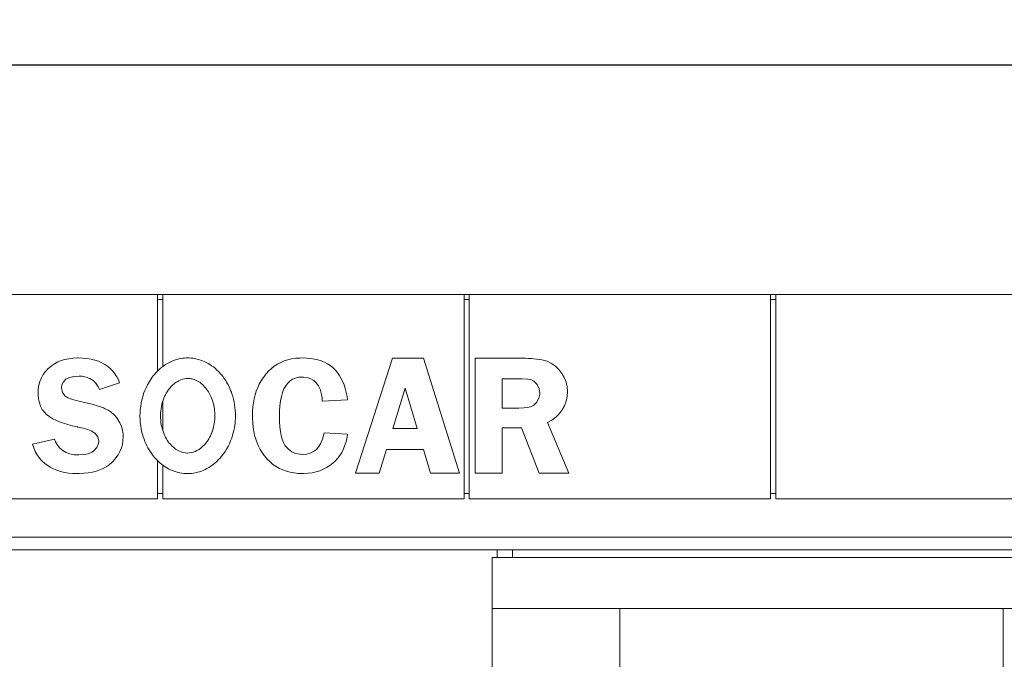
# Model space of a CAD drawing. Header units: millimetres. Extents: x -40905 to 48254, y -76282 to -42687.
# Tile 14 of 23: x 27163 to 31018, y -54661 to -52156. Entities that reach past the tile are written whole.
import ezdxf

# ---------------------------------------------------------------- set-up
doc = ezdxf.new("R2010")
doc.units = ezdxf.units.MM
doc.styles.get("Standard").update_dxf_attribs({"font": 'times.ttf'})
doc.dimstyles.new('ISO-25', dxfattribs={"dimscale": 50, "dimtxt": 2.5, "dimasz": 1.5, "dimexe": 1.25, "dimexo": 0.625, "dimtad": 1, "dimdec": 0, "dimtxsty": 'Standard', "dimblk": 'OPEN30', "dimcen": 2.5, "dimadec": 0, "dimazin": 0, "dimtfac": 1, "dimtdec": 0, "dimtmove": 0, "dimatfit": 3, "dimldrblk": 'OPEN30', "dimfxl": 1, "dimarcsym": 0})

# ---------------------------------------------------------------- blocks, each defined once
blk = doc.blocks.new('A$C3035116E')
at = {"color": 0, "linetype": 'Continuous', "lineweight": 0, "extrusion": (0, 1, 0)}
for p, q in [((-33981.1, -656), (-34755.9, -656)), ((-33981.1, -656), (-33961.1, -656)), ((-33981.1, -656), (-33981.1, -955.7)), ((-33981.1, -656), (-33961.1, -656)), ((-33961.1, -676), (-33981.1, -676)), ((-33961.1, -676), (-33981.1, -676)), ((-32781.1, -656), (-33961.1, -656)), ((-32781.1, -656), (-33961.1, -656)), ((-33961.1, -938.5), (-33961.1, -656)), ((-32781.1, -656), (-32761.1, -656)), ((-32781.1, -656), (-32781.1, -1456)), ((-32781.1, -656), (-32761.1, -656)), ((-32761.1, -676), (-32781.1, -676)), ((-32761.1, -676), (-32781.1, -676)), ((-31581.1, -656), (-32761.1, -656)), ((-31581.1, -656), (-32761.1, -656)), ((-32761.1, -1456), (-32761.1, -656)), ((-31581.1, -656), (-31581.1, -1456)), ((-31581.1, -656), (-31561.1, -656)), ((-31561.1, -676), (-31581.1, -676)), ((-31561.1, -656), (-30381.1, -656)), ((-31561.1, -1456), (-31561.1, -656)), ((-34372, -920.4), (-34384.7, -927.3)), ((-34358.5, -914.8), (-34372, -920.4)), ((-34344, -910.6), (-34358.5, -914.8)), ((-34328.4, -907.4), (-34344, -910.6)), ((-34311.9, -905.3), (-34328.4, -907.4)), ((-34294.4, -904.6), (-34311.9, -905.3)), ((-34292.6, -904.6), (-34294.4, -904.6)), ((-34274.7, -905.2), (-34292.6, -904.6)), ((-34257.7, -906.7), (-34274.7, -905.2)), ((-34241.8, -909.2), (-34257.7, -906.7)), ((-34226.8, -913), (-34241.8, -909.2)), ((-34212.9, -917.5), (-34226.8, -913)), ((-34199.9, -923.1), (-34212.9, -917.5)), ((-34187.7, -929.8), (-34199.9, -923.1)), ((-33499.1, -922.3), (-33512, -929)), ((-33485.5, -916.5), (-33499.1, -922.3)), ((-33471.3, -912), (-33485.5, -916.5)), ((-33456.3, -908.5), (-33471.3, -912)), ((-33440.5, -906), (-33456.3, -908.5)), ((-33424, -904.8), (-33440.5, -906)), ((-33413.6, -904.6), (-33424, -904.8)), ((-33397.3, -905.1), (-33413.6, -904.6)), ((-33381.8, -906.5), (-33397.3, -905.1)), ((-33367.1, -908.8), (-33381.8, -906.5)), ((-33353.2, -912.1), (-33367.1, -908.8)), ((-33340.1, -916.4), (-33353.2, -912.1)), ((-33327.8, -921.4), (-33340.1, -916.4)), ((-33316.3, -927.5), (-33327.8, -921.4)), ((-33061.8, -906), (-33206, -1356)), ((-32939.8, -906), (-33061.8, -906)), ((-32799.1, -1356), (-32939.8, -906)), ((-32540.3, -906), (-32738.1, -906)), ((-32738.1, -906), (-32738.1, -1356)), ((-34419.9, -957.8), (-34428.8, -969.9)), ((-34409.2, -946.1), (-34419.9, -957.8)), ((-34407.3, -944.4), (-34409.2, -946.1)), ((-34396.5, -935.2), (-34407.3, -944.4)), ((-34384.7, -927.3), (-34396.5, -935.2)), ((-34176.5, -937.4), (-34187.7, -929.8)), ((-34166.3, -946), (-34176.5, -937.4)), ((-34156.9, -955.7), (-34166.3, -946)), ((-34148.6, -966.3), (-34156.9, -955.7)), ((-33546.7, -956.2), (-33557, -967.6)), ((-33535.7, -946), (-33546.7, -956.2)), ((-33524.2, -937), (-33535.7, -946)), ((-33512, -929), (-33524.2, -937)), ((-33305.6, -934.4), (-33316.3, -927.5)), ((-33295.6, -942.3), (-33305.6, -934.4)), ((-33286.4, -951.1), (-33295.6, -942.3)), ((-33277.8, -960.8), (-33286.4, -951.1)), ((-33270.2, -971.4), (-33277.8, -960.8)), ((-34441.7, -996.4), (-34445.8, -1010.7)), ((-34436.1, -982.8), (-34441.7, -996.4)), ((-34428.8, -969.9), (-34436.1, -982.8)), ((-34355.5, -1010.4), (-34350.1, -997.7)), ((-34350.1, -997.7), (-34340.2, -987.8)), ((-34340.2, -987.8), (-34326.4, -981)), ((-34326.4, -981), (-34309.2, -977)), ((-34309.2, -977), (-34288.6, -975.7)), ((-34288.6, -975.7), (-34277.4, -976.3)), ((-34277.4, -976.3), (-34260.9, -979.2)), ((-34260.9, -979.2), (-34246.1, -984.7)), ((-34246.1, -984.7), (-34233.2, -993)), ((-34233.2, -993), (-34222.4, -1003.8)), ((-34209, -1027.8), (-34130, -1001.4)), ((-34140.9, -978.1), (-34148.6, -966.3)), ((-34134.3, -990.8), (-34140.9, -978.1)), ((-34130, -1001.4), (-34134.3, -990.8)), ((-33575.8, -994.2), (-33582.9, -1006.9)), ((-33567.9, -981.9), (-33575.8, -994.2)), ((-33559.1, -970.2), (-33567.9, -981.9)), ((-33557, -967.6), (-33559.1, -970.2)), ((-33471.6, -1003.4), (-33462.6, -994.8)), ((-33462.6, -994.8), (-33452.3, -988)), ((-33452.3, -988), (-33441.1, -983.2)), ((-33441.1, -983.2), (-33428.8, -980.3)), ((-33428.8, -980.3), (-33415.7, -979.4)), ((-33415.7, -979.4), (-33410.2, -979.6)), ((-33410.2, -979.6), (-33395.3, -981.5)), ((-33395.3, -981.5), (-33381.8, -985.8)), ((-33381.8, -985.8), (-33369.8, -992.5)), ((-33369.8, -992.5), (-33359.7, -1001.7)), ((-33359.7, -1001.7), (-33351.4, -1013.3)), ((-33263.2, -983.1), (-33270.2, -971.4)), ((-33256.9, -995.8), (-33263.2, -983.1)), ((-33251.3, -1009.3), (-33256.9, -995.8)), ((-32632.1, -986.1), (-32553.2, -986.1)), ((-32632.1, -1100.8), (-32632.1, -986.1)), ((-32553.2, -986.1), (-32531.4, -987.5)), ((-32531.4, -987.5), (-32520.3, -989.3)), ((-32520.3, -989.3), (-32507.9, -995.6)), ((-32507.9, -995.6), (-32495.9, -1007.8)), ((-34448.2, -1025.7), (-34449, -1041.5)), ((-34445.8, -1010.7), (-34448.2, -1025.7)), ((-34356.9, -1022.2), (-34355.5, -1010.4)), ((-34353.3, -1039.6), (-34356.9, -1022.2)), ((-34343.7, -1053.5), (-34353.3, -1039.6)), ((-34222.4, -1003.8), (-34213.6, -1017.2)), ((-34213.6, -1017.2), (-34209, -1027.8)), ((-33594.6, -1034.3), (-33599.2, -1048.9)), ((-33589.2, -1020.3), (-33594.6, -1034.3)), ((-33582.9, -1006.9), (-33589.2, -1020.3)), ((-33496.3, -1055.6), (-33491.8, -1040)), ((-33491.8, -1040), (-33486.3, -1026.1)), ((-33486.3, -1026.1), (-33479.5, -1013.9)), ((-33479.5, -1013.9), (-33471.6, -1003.4)), ((-33351.4, -1013.3), (-33344.8, -1026.9)), ((-33344.8, -1026.9), (-33340.1, -1042.6)), ((-33246.5, -1023.9), (-33251.3, -1009.3)), ((-33242.4, -1039.4), (-33246.5, -1023.9)), ((-33239.2, -1056), (-33242.4, -1039.4)), ((-33060, -1180.2), (-33011.9, -1022.3)), ((-33011.9, -1022.3), (-32964.8, -1180.2)), ((-32495.9, -1007.8), (-32493.5, -1011.2)), ((-32493.5, -1011.2), (-32486.9, -1025.5)), ((-32486.9, -1025.5), (-32484.7, -1041.4)), ((-34449, -1041.5), (-34448.9, -1048.1)), ((-34448.9, -1048.1), (-34447.4, -1065)), ((-34447.4, -1065), (-34444.1, -1080.2)), ((-34333.2, -1060.4), (-34343.7, -1053.5)), ((-34318.8, -1066.4), (-34333.2, -1060.4)), ((-34300, -1071.6), (-34318.8, -1066.4)), ((-34287.7, -1074.4), (-34300, -1071.6)), ((-34267.3, -1078.6), (-34287.7, -1074.4)), ((-34248.8, -1082.8), (-34267.3, -1078.6)), ((-33602.9, -1064.1), (-33605.8, -1079.9)), ((-33599.2, -1048.9), (-33602.9, -1064.1)), ((-33502.1, -1091.9), (-33499.8, -1072.8)), ((-33499.8, -1072.8), (-33496.3, -1055.6)), ((-33340.1, -1042.6), (-33337.1, -1060.4)), ((-33337.1, -1060.4), (-33336.2, -1074.4)), ((-33336.2, -1074.4), (-33237.5, -1068.1)), ((-33237.5, -1068.1), (-33239.2, -1056)), ((-32496.4, -1077.1), (-32508.2, -1089.3)), ((-32495.9, -1076.4), (-32496.4, -1077.1)), ((-32488.3, -1062.6), (-32495.9, -1076.4)), ((-32484.9, -1047), (-32488.3, -1062.6)), ((-32484.7, -1041.4), (-32484.9, -1047)), ((-34444.1, -1080.2), (-34439.1, -1094)), ((-34439.1, -1094), (-34432.6, -1106.4)), ((-34432.6, -1106.4), (-34424.3, -1117.4)), ((-34424.3, -1117.4), (-34414.3, -1127.3)), ((-34232.1, -1087.2), (-34248.8, -1082.8)), ((-34217.2, -1091.6), (-34232.1, -1087.2)), ((-34204.1, -1095.7), (-34217.2, -1091.6)), ((-34192.7, -1100), (-34204.1, -1095.7)), ((-34188.5, -1101.9), (-34192.7, -1100)), ((-34175.2, -1108.9), (-34188.5, -1101.9)), ((-34163, -1117.4), (-34175.2, -1108.9)), ((-34151.6, -1127.6), (-34163, -1117.4)), ((-33609.2, -1113.1), (-33609.6, -1130.8)), ((-33607.9, -1096.2), (-33609.2, -1113.1)), ((-33605.8, -1079.9), (-33607.9, -1096.2)), ((-33504, -1131.7), (-33503.6, -1112.5)), ((-33503.6, -1112.5), (-33502.1, -1091.9)), ((-32567.4, -1100.8), (-32632.1, -1100.8)), ((-32547.4, -1100.2), (-32567.4, -1100.8)), ((-32531.7, -1098.5), (-32547.4, -1100.2)), ((-32521.3, -1096.1), (-32531.7, -1098.5)), ((-32508.2, -1089.3), (-32521.3, -1096.1)), ((-34414.3, -1127.3), (-34412.3, -1128.8)), ((-34412.3, -1128.8), (-34402.7, -1135.8)), ((-34402.7, -1135.8), (-34391.6, -1142.4)), ((-34391.6, -1142.4), (-34379.2, -1148.6)), ((-34379.2, -1148.6), (-34365.3, -1154.6)), ((-34365.3, -1154.6), (-34349.8, -1160.2)), ((-34141.2, -1139.6), (-34151.6, -1127.6)), ((-34136.8, -1145.8), (-34141.2, -1139.6)), ((-34128.7, -1159.1), (-34136.8, -1145.8)), ((-33609.6, -1130.8), (-33609.5, -1140.9)), ((-33609.5, -1140.9), (-33608.6, -1158.7)), ((-33503.6, -1153.8), (-33504, -1131.7)), ((-33502.3, -1174), (-33503.6, -1153.8)), ((-34349.8, -1160.2), (-34332.9, -1165.4)), ((-34332.9, -1165.4), (-34314.5, -1170.3)), ((-34314.5, -1170.3), (-34294.5, -1174.7)), ((-34294.5, -1174.7), (-34292.8, -1175.1)), ((-34292.8, -1175.1), (-34272.1, -1180)), ((-34272.1, -1180), (-34254.8, -1184.9)), ((-34254.8, -1184.9), (-34240.9, -1190.2)), ((-34240.9, -1190.2), (-34230.3, -1195.9)), ((-34122.6, -1172.9), (-34128.7, -1159.1)), ((-34118.6, -1187.2), (-34122.6, -1172.9)), ((-34116.4, -1202.4), (-34118.6, -1187.2)), ((-33608.6, -1158.7), (-33606.9, -1175.9)), ((-33606.9, -1175.9), (-33604.4, -1192.2)), ((-33604.4, -1192.2), (-33601.1, -1207.9)), ((-33500.3, -1192.2), (-33502.3, -1174)), ((-33497.2, -1208.5), (-33500.3, -1192.2)), ((-32964.8, -1180.2), (-33060, -1180.2)), ((-32632.1, -1356), (-32632.1, -1177.6)), ((-32632.1, -1177.6), (-32556.5, -1177.6)), ((-32556.5, -1177.6), (-32487.4, -1356)), ((-32371.1, -1356), (-32454, -1156.9)), ((-34384.2, -1222.4), (-34471.1, -1242.2)), ((-34380.6, -1232.8), (-34384.2, -1222.4)), ((-34373.4, -1246.5), (-34380.6, -1232.8)), ((-34230.3, -1195.9), (-34225.2, -1199.9)), ((-34225.2, -1199.9), (-34215.1, -1213.6)), ((-34215.1, -1213.6), (-34211.7, -1231)), ((-34211.7, -1231), (-34212.6, -1240.2)), ((-34119.1, -1243), (-34116.7, -1228.1)), ((-34116.7, -1228.1), (-34115.8, -1212.8)), ((-34115.8, -1212.8), (-34116.4, -1202.4)), ((-33601.1, -1207.9), (-33596.9, -1222.8)), ((-33596.9, -1222.8), (-33591.9, -1237.1)), ((-33493.5, -1222.9), (-33497.2, -1208.5)), ((-33488.7, -1235.5), (-33493.5, -1222.9)), ((-33335, -1222.4), (-33341.5, -1238)), ((-33330, -1204.6), (-33335, -1222.4)), ((-33328.6, -1197.7), (-33330, -1204.6)), ((-33237.5, -1203.3), (-33328.6, -1197.7)), ((-33247.8, -1246.6), (-33243.1, -1231.3)), ((-33243.1, -1231.3), (-33239.4, -1214.7)), ((-33239.4, -1214.7), (-33237.5, -1203.3)), ((-34471.1, -1242.2), (-34466.2, -1257.1)), ((-34466.2, -1257.1), (-34460, -1271.5)), ((-34460, -1271.5), (-34452.5, -1284.6)), ((-34364, -1258.1), (-34373.4, -1246.5)), ((-34352.7, -1267.6), (-34364, -1258.1)), ((-34339.6, -1275.1), (-34352.7, -1267.6)), ((-34231.5, -1269), (-34238.6, -1273.8)), ((-34219, -1255.7), (-34231.5, -1269)), ((-34212.6, -1240.2), (-34219, -1255.7)), ((-34135.7, -1283.7), (-34128.6, -1270.7)), ((-34128.6, -1270.7), (-34123.1, -1257.1)), ((-34123.1, -1257.1), (-34119.1, -1243)), ((-33591.9, -1237.1), (-33586.3, -1250.5)), ((-33586.3, -1250.5), (-33579.6, -1263.3)), ((-33579.6, -1263.3), (-33572.3, -1275.3)), ((-33483.2, -1246), (-33488.7, -1235.5)), ((-33480.3, -1250), (-33483.2, -1246)), ((-33469.2, -1262.3), (-33480.3, -1250)), ((-33456, -1271.9), (-33469.2, -1262.3)), ((-33441, -1278.4), (-33456, -1271.9)), ((-33370.6, -1271.3), (-33383.4, -1277.5)), ((-33359.3, -1262.5), (-33370.6, -1271.3)), ((-33349.7, -1251.4), (-33359.3, -1262.5)), ((-33341.5, -1238), (-33349.7, -1251.4)), ((-33260.1, -1274.4), (-33253.5, -1261.1)), ((-33253.5, -1261.1), (-33247.8, -1246.6)), ((-33113.7, -1356), (-33085.5, -1263.2)), ((-33085.5, -1263.2), (-32940.1, -1263.2)), ((-32940.1, -1263.2), (-32912.4, -1356)), ((-34452.5, -1284.6), (-34443.9, -1296.8)), ((-34443.9, -1296.8), (-34434.2, -1307.8)), ((-34434.2, -1307.8), (-34423.2, -1317.6)), ((-34324.5, -1280.3), (-34339.6, -1275.1)), ((-34307.8, -1283.5), (-34324.5, -1280.3)), ((-34289.6, -1284.5), (-34307.8, -1283.5)), ((-34289.1, -1284.5), (-34289.6, -1284.5)), ((-34269.6, -1283.3), (-34289.1, -1284.5)), ((-34252.6, -1279.7), (-34269.6, -1283.3)), ((-34238.6, -1273.8), (-34252.6, -1279.7)), ((-34160.9, -1314.2), (-34154.9, -1308.4)), ((-34154.9, -1308.4), (-34144.5, -1296.3)), ((-34144.5, -1296.3), (-34135.7, -1283.7)), ((-33981.1, -1307.1), (-33981.1, -1456)), ((-33572.3, -1275.3), (-33564.1, -1286.7)), ((-33564.1, -1286.7), (-33555, -1297.5)), ((-33555, -1297.5), (-33551.9, -1300.9)), ((-33551.9, -1300.9), (-33540.9, -1311.6)), ((-33424.5, -1281.9), (-33441, -1278.4)), ((-33412.8, -1282.5), (-33424.5, -1281.9)), ((-33397.4, -1281.3), (-33412.8, -1282.5)), ((-33383.4, -1277.5), (-33397.4, -1281.3)), ((-33294.6, -1316.3), (-33286.1, -1308.6)), ((-33286.1, -1308.6), (-33276.5, -1298.2)), ((-33276.5, -1298.2), (-33267.7, -1286.7)), ((-33267.7, -1286.7), (-33260.1, -1274.4)), ((-34423.2, -1317.6), (-34401.8, -1332.1)), ((-34401.8, -1332.1), (-34388.9, -1338.6)), ((-34388.9, -1338.6), (-34375.2, -1344.3)), ((-34375.2, -1344.3), (-34360.7, -1349)), ((-34360.7, -1349), (-34345.6, -1352.6)), ((-34236.3, -1351.4), (-34221.3, -1347.7)), ((-34221.3, -1347.7), (-34207.2, -1342.9)), ((-34207.2, -1342.9), (-34194.1, -1337.1)), ((-34194.1, -1337.1), (-34182, -1330.4)), ((-34182, -1330.4), (-34171, -1322.8)), ((-34171, -1322.8), (-34160.9, -1314.2)), ((-33961.1, -1456), (-33961.1, -1324.2)), ((-33540.9, -1311.6), (-33529.3, -1321.2)), ((-33529.3, -1321.2), (-33517.1, -1329.6)), ((-33517.1, -1329.6), (-33504.3, -1336.9)), ((-33504.3, -1336.9), (-33490.8, -1343.1)), ((-33490.8, -1343.1), (-33476.8, -1348.2)), ((-33476.8, -1348.2), (-33462.2, -1352.2)), ((-33360.8, -1350.6), (-33346.3, -1346.1)), ((-33346.3, -1346.1), (-33332.5, -1340.5)), ((-33332.5, -1340.5), (-33319.3, -1333.6)), ((-33319.3, -1333.6), (-33306.6, -1325.5)), ((-33306.6, -1325.5), (-33294.6, -1316.3)), ((-34345.6, -1352.6), (-34329.9, -1355.2)), ((-34329.9, -1355.2), (-34313.3, -1356.7)), ((-34313.3, -1356.7), (-34296, -1357.3)), ((-34296, -1357.3), (-34288.2, -1357.1)), ((-34288.2, -1357.1), (-34269.8, -1356.2)), ((-34269.8, -1356.2), (-34252.6, -1354.4)), ((-34252.6, -1354.4), (-34236.3, -1351.4)), ((-33462.2, -1352.2), (-33446.9, -1354.9)), ((-33446.9, -1354.9), (-33430.9, -1356.7)), ((-33430.9, -1356.7), (-33414.3, -1357.3)), ((-33414.3, -1357.3), (-33408.3, -1357.1)), ((-33408.3, -1357.1), (-33391.7, -1356.2)), ((-33391.7, -1356.2), (-33376, -1354)), ((-33376, -1354), (-33360.8, -1350.6)), ((-33206, -1356), (-33113.7, -1356)), ((-32912.4, -1356), (-32799.1, -1356)), ((-32738.1, -1356), (-32632.1, -1356)), ((-32487.4, -1356), (-32371.1, -1356)), ((-35161.1, -1456), (-33981.1, -1456)), ((-33981.1, -1436), (-33961.1, -1436)), ((-33961.1, -1456), (-32781.1, -1456)), ((-32781.1, -1436), (-32761.1, -1436)), ((-32761.1, -1456), (-31581.1, -1456)), ((-31581.1, -1436), (-31561.1, -1436)), ((-30381.1, -1456), (-31561.1, -1456)), ((-36171.1, -1606), (-16171.1, -1606)), ((-16171.1, -1606), (-36171.1, -1606)), ((-36171.1, -1656), (-16171.1, -1656)), ((-32651.1, -1686), (-32651.1, -1656)), ((-32591.1, -1686), (-32591.1, -1656)), ((-32671.1, -1686), (-32671.1, -1886)), ((-32671.1, -1686), (-30171.1, -1686)), ((-32671.1, -1886), (-32671.1, -2306)), ((-32671.1, -1886), (-30171.1, -1886)), ((-32171.1, -2306), (-32171.1, -1886)), ((-30671.1, -1886), (-30671.1, -2306))]:
    blk.add_line(p, q, dxfattribs=at)
at = {"color": 0, "linetype": 'Continuous', "lineweight": 0}
blk.add_lwpolyline([(-33961.1, -1188.3), (-33961.1, -1074.9)], dxfattribs=at)
for centre, radius, start, end in [((-32540.3, -1226.9), 320.9, 74.71, 90), ((-32506.8, -1037.5), 130.6, 293.8553, 66.9598)]:
    blk.add_arc(centre, radius, start, end, dxfattribs=at)
for points, knots in [([(-33861.4, -904.6), (-33881, -904.5), (-33900.2, -908.1), (-33940.4, -923.2), (-33960.5, -936.2), (-33992.3, -966.2), (-34004.6, -982), (-34031.8, -1027.7), (-34042.7, -1060), (-34052.3, -1127.5), (-34050.6, -1162.6), (-34036.5, -1220.2), (-34027.1, -1243.5), (-34001.3, -1286.3), (-33984.7, -1305.7), (-33948, -1334.5), (-33929, -1344.6), (-33889, -1356.5), (-33868.8, -1358.5), (-33827.3, -1354.4), (-33806.7, -1347.9), (-33766.8, -1326.4), (-33747.2, -1310.2), (-33711.4, -1266.3), (-33696.6, -1238.2), (-33680, -1182.2), (-33676.4, -1156.6), (-33676.3, -1131.2), (-33676.2, -1102.2), (-33680.7, -1073.1), (-33696.3, -1026.6), (-33704.6, -1009), (-33723.1, -979.8), (-33732.9, -967.3), (-33759.8, -940.5), (-33778.2, -927.4), (-33817.2, -910.1), (-33837, -905.4), (-33858.6, -904.7), (-33860, -904.7), (-33861.4, -904.6)], [-1222.02098, -1222.02098, -1222.02098, -1222.02098, -1149.677971, -1149.677971, -1061.368227, -1061.368227, -986.978924, -986.978924, -861.595772, -861.595772, -731.125816, -731.125816, -635.687845, -635.687845, -538.166235, -538.166235, -454.413297, -454.413297, -374.051597, -374.051597, -288.004931, -288.004931, -192.001538, -192.001538, -84.459887, -84.459887, 0, 0, 0, 96.465889, 96.465889, 163.167696, 163.167696, 220.257091, 220.257091, 302.219523, 302.219523, 376.819321, 376.819321, 381.987028, 381.987028, 381.987028, 381.987028]), ([(-33862.1, -985.1), (-33856.7, -985.2), (-33851.4, -985.8), (-33834.8, -989.5), (-33824.3, -994.6), (-33802.3, -1010.3), (-33791.2, -1022.5), (-33782.3, -1036.7), (-33778.1, -1043.4), (-33774.3, -1050.8), (-33767.7, -1066.4), (-33764.8, -1074.7), (-33758, -1101.6), (-33756.2, -1120.1), (-33757.8, -1158.5), (-33761.8, -1178.3), (-33775.6, -1214.5), (-33785.1, -1230.3), (-33805.3, -1253.1), (-33815.8, -1261.6), (-33836.7, -1272.4), (-33846.6, -1275.5), (-33866.7, -1277.4), (-33876.6, -1276.3), (-33897.9, -1269.8), (-33908.6, -1263.5), (-33930.3, -1245.4), (-33941.3, -1231.7), (-33960.3, -1195.2), (-33966.9, -1172.3), (-33971.1, -1124.2), (-33968.6, -1099.7), (-33955.7, -1057.1), (-33946.6, -1039.8), (-33927.2, -1014.6), (-33916.8, -1004.8), (-33895.7, -992), (-33885.8, -988), (-33870.9, -985.4), (-33866.5, -985.1), (-33862.1, -985.1)], [-116.207121, -116.207121, -116.207121, -116.207121, -97.087255, -97.087255, -55.789282, -55.789282, 0, 0, 0, 26.362457, 26.362457, 52.157186, 52.157186, 104.362435, 104.362435, 162.362877, 162.362877, 220.278939, 220.278939, 265.194695, 265.194695, 301.049094, 301.049094, 336.609343, 336.609343, 380.027837, 380.027837, 436.820756, 436.820756, 504.972314, 504.972314, 573.306695, 573.306695, 633.281611, 633.281611, 681.036336, 681.036336, 717.909728, 717.909728, 733.679066, 733.679066, 733.679066, 733.679066])]:
    blk.add_open_spline(points, degree=3, knots=knots, dxfattribs=at)
blk = doc.blocks.new('_Open30')
at = {"color": 0, "linetype": 'ByBlock', "lineweight": -2}
for p, q in [((-1, 0.268), (0, 0)), ((0, 0), (-1, -0.268)), ((0, 0), (-1, 0))]:
    blk.add_line(p, q, dxfattribs=at)
blk = doc.blocks.new('*D654')
at = {"color": 0, "lineweight": -2, "transparency": 16777216}
for p, q in [((25412.9, -53101.2), (25412.9, -52270.8)), ((45612.9, -53101.2), (45612.9, -52270.8)), ((25487.9, -52333.3), (45537.9, -52333.3))]:
    blk.add_line(p, q, dxfattribs=at)
at = {"layer": 'Defpoints', "color": 0, "lineweight": 5, "transparency": 16777216}
for p in [(45612.9, -52333.3), (25412.9, -53132.4), (45612.9, -53132.4)]:
    blk.add_point(p, dxfattribs=at)
at = {"color": 0, "lineweight": -2, "transparency": 16777216, "xscale": 75, "yscale": 75, "zscale": 75, "rotation": 180}
blk.add_blockref('_Open30', (25412.9, -52333.3), dxfattribs=at)
at = {"color": 0, "lineweight": -2, "transparency": 16777216, "xscale": 75, "yscale": 75, "zscale": 75}
blk.add_blockref('_Open30', (45612.9, -52333.3), dxfattribs=at)
at = {"color": 0, "lineweight": 5, "transparency": 16777216, "insert": (35512.9, -52238.5), "char_height": 125, "attachment_point": 5}
blk.add_mtext('20200', dxfattribs=at)
blk = doc.blocks.new('*D655')
at = {"color": 0, "lineweight": -2, "transparency": 16777216}
for p, q in [((25481.7, -54232.4), (24579.6, -54232.4)), ((24642.1, -54307.4), (24642.1, -59057.4)), ((28035.8, -59132.4), (24579.6, -59132.4))]:
    blk.add_line(p, q, dxfattribs=at)
at = {"layer": 'Defpoints', "color": 0, "lineweight": 5, "transparency": 16777216}
for p in [(25512.9, -54232.4), (24642.1, -59132.4), (28067, -59132.4)]:
    blk.add_point(p, dxfattribs=at)
at = {"color": 0, "lineweight": -2, "transparency": 16777216, "xscale": 75, "yscale": 75, "zscale": 75}
for p, rotation in [((24642.1, -54232.4), 90), ((24642.1, -59132.4), 270)]:
    blk.add_blockref('_Open30', p, dxfattribs=dict(at, rotation=rotation))
at = {"color": 0, "lineweight": 5, "transparency": 16777216, "insert": (24547.1, -56682.4), "char_height": 125, "attachment_point": 5, "rotation": 90}
blk.add_mtext('4900', dxfattribs=at)
blk = doc.blocks.new('*D657')
at = {"color": 0, "lineweight": -2, "transparency": 16777216}
for p, q in [((25544.2, -54232.4), (26145.9, -54232.4)), ((26083.4, -58857.4), (26083.4, -54307.4)), ((28081.7, -58932.4), (26020.9, -58932.4))]:
    blk.add_line(p, q, dxfattribs=at)
at = {"layer": 'Defpoints', "color": 0, "lineweight": 5, "transparency": 16777216}
for p in [(25512.9, -54232.4, 2612.8), (26083.4, -54232.4), (28112.9, -58932.4, 2612.8)]:
    blk.add_point(p, dxfattribs=at)
at = {"color": 0, "lineweight": -2, "transparency": 16777216, "xscale": 75, "yscale": 75, "zscale": 75}
for p, rotation in [((26083.4, -54232.4), 90), ((26083.4, -58932.4), 270)]:
    blk.add_blockref('_Open30', p, dxfattribs=dict(at, rotation=rotation))
at = {"color": 0, "lineweight": 5, "transparency": 16777216, "insert": (25988.4, -56582.4), "char_height": 125, "attachment_point": 5, "rotation": 90}
blk.add_mtext('4700', dxfattribs=at)

msp = doc.modelspace()

# ---------------------------------------------------------------- block references
at = {"lineweight": 5}
msp.add_blockref('A$C3035116E', (61684, -52576.5), dxfattribs=at)

# ---------------------------------------------------------------- dimensions: what is measured, and where the dimension line sits
at = {"color": 1, "lineweight": 5}
dim = msp.add_linear_dim(base=(45612.9, -52333.3), p1=(25412.9, -53132.4), p2=(45612.9, -53132.4), dimstyle='ISO-25', dxfattribs=at)
dim.commit()
dim.dimension.update_dxf_attribs({"geometry": '*D654', "text_midpoint": (35512.9, -52238.5)})
dim = msp.add_linear_dim(base=(24642.1, -59132.4), p1=(25512.9, -54232.4), p2=(28067, -59132.4), angle=90, dimstyle='ISO-25', override={"dimtmove": 1}, dxfattribs=at)
dim.commit()
dim.dimension.update_dxf_attribs({"geometry": '*D655', "text_midpoint": (24547.1, -56682.4)})
dim = msp.add_linear_dim(base=(26083.4, -54232.4, -2612.8), p1=(28112.9, -58932.4), p2=(25512.9, -54232.4), angle=90, dimstyle='ISO-25', dxfattribs=at)
dim.commit()
dim.dimension.update_dxf_attribs({"geometry": '*D657', "text_midpoint": (25988.4, -56582.4, -2612.8)})

doc.saveas('drawing.dxf')
